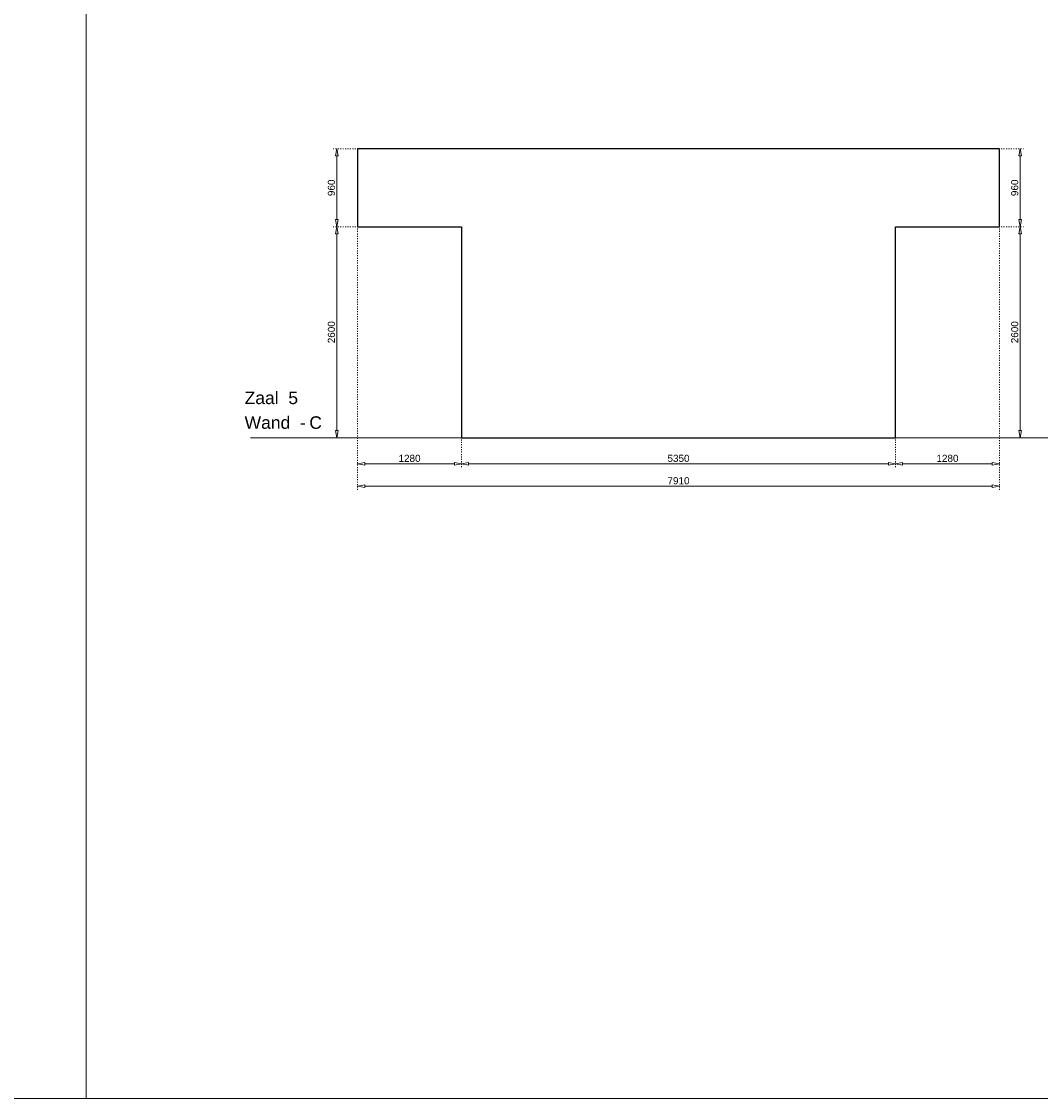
# Model space of a CAD drawing. Header units: millimetres. Extents: x 91086 to 300562, y -68316 to 28747.
# Tile 41 of 61: x 196593 to 209151, y -2338 to 10935. Entities that reach past the tile are written whole.
import ezdxf

# ---------------------------------------------------------------- set-up
doc = ezdxf.new("R2010")
doc.units = ezdxf.units.MM
doc.linetypes.add('ACAD_ISO03W100', pattern=[30, 12, -18])
doc.layers.get('Defpoints').update_dxf_attribs({"lineweight": 0})
for name, color, linetype, lineweight in [('25-Staal-B', 150, 'Continuous', 25), ('^ 0-Staal-txt', 7, 'Continuous', 0), ('Layer1', 252, 'Continuous', 0)]:
    doc.layers.add(name, color=color, linetype=linetype, lineweight=lineweight)
doc.styles.add('Arial', font='arial.ttf')
doc.dimstyles.new('dim-11', dxfattribs={"dimscale": 35, "dimtxt": 2.5, "dimasz": 2.5, "dimexe": 1.25, "dimexo": 0.625, "dimtad": 1, "dimdec": 0, "dimtxsty": 'Arial', "dimblk": 'CLOSEDBLANK', "dimcen": 3, "dimclrd": 252, "dimclre": 252, "dimclrt": 7, "dimadec": 0, "dimazin": 0, "dimtfac": 1, "dimtdec": 0, "dimtmove": 0, "dimatfit": 3, "dimldrblk": 'CLOSEDBLANK', "dimfxl": 1, "dimlwd": 0, "dimlwe": 0, "dimarcsym": 0})

# ---------------------------------------------------------------- blocks, each defined once
blk = doc.blocks.new('_ClosedBlank')
at = {"color": 0, "linetype": 'ByBlock', "lineweight": -2}
for p, q in [((-1, 0.17), (0, 0)), ((-1, 0.17), (-1, -0.17)), ((0, 0), (-1, -0.17))]:
    blk.add_line(p, q, dxfattribs=at)
blk = doc.blocks.new('*D138')
at = {"layer": '25-Staal-B', "color": 252, "linetype": 'ACAD_ISO03W100', "lineweight": 0, "transparency": 16777216}
for p, q in [((200713, 9366), (200435, 9366)), ((200713, 8406), (200435, 8406))]:
    blk.add_line(p, q, dxfattribs=at)
at = {"layer": '25-Staal-B', "color": 252, "lineweight": 0, "transparency": 16777216}
blk.add_line((200479, 8493), (200479, 9278), dxfattribs=at)
at = {"layer": 'Defpoints', "color": 0, "transparency": 16777216}
for p in [(200479, 9366), (200735, 9366), (200735, 8406)]:
    blk.add_point(p, dxfattribs=at)
at = {"layer": '25-Staal-B', "color": 252, "lineweight": 0, "transparency": 16777216, "xscale": 87.5, "yscale": 87.5, "zscale": 87.5}
for p, rotation in [((200479, 9366), 90), ((200479, 8406), 270)]:
    blk.add_blockref('_ClosedBlank', p, dxfattribs=dict(at, rotation=rotation))
at = {"layer": '25-Staal-B', "color": 7, "transparency": 16777216, "insert": (200412, 8886), "char_height": 87.5, "attachment_point": 5, "rotation": 90, "style": 'Arial'}
blk.add_mtext('960', dxfattribs=at)
blk = doc.blocks.new('*D139')
at = {"layer": '25-Staal-B', "color": 252, "linetype": 'ACAD_ISO03W100', "lineweight": 0, "transparency": 16777216}
for p, q in [((200713, 8406), (200435, 8406)), ((201993, 5806), (200435, 5806))]:
    blk.add_line(p, q, dxfattribs=at)
at = {"layer": '25-Staal-B', "color": 252, "lineweight": 0, "transparency": 16777216}
blk.add_line((200479, 8318), (200479, 5893), dxfattribs=at)
at = {"layer": 'Defpoints', "color": 0, "transparency": 16777216}
for p in [(200735, 8406), (200479, 5806), (202015, 5806)]:
    blk.add_point(p, dxfattribs=at)
at = {"layer": '25-Staal-B', "color": 252, "lineweight": 0, "transparency": 16777216, "xscale": 87.5, "yscale": 87.5, "zscale": 87.5}
for p, rotation in [((200479, 8406), 90), ((200479, 5806), 270)]:
    blk.add_blockref('_ClosedBlank', p, dxfattribs=dict(at, rotation=rotation))
at = {"layer": '25-Staal-B', "color": 7, "transparency": 16777216, "insert": (200412, 7106), "char_height": 87.5, "attachment_point": 5, "rotation": 90, "style": 'Arial'}
blk.add_mtext('2600', dxfattribs=at)
blk = doc.blocks.new('*D140')
at = {"layer": '25-Staal-B', "color": 252, "linetype": 'ACAD_ISO03W100', "lineweight": 0, "transparency": 16777216}
for p, q in [((200735, 8384), (200735, 5441)), ((202015, 5784), (202015, 5441))]:
    blk.add_line(p, q, dxfattribs=at)
at = {"layer": '25-Staal-B', "color": 252, "lineweight": 0, "transparency": 16777216}
blk.add_line((201927, 5484), (200822, 5484), dxfattribs=at)
at = {"layer": 'Defpoints', "color": 0, "transparency": 16777216}
for p in [(200735, 8406), (202015, 5806), (200735, 5484)]:
    blk.add_point(p, dxfattribs=at)
at = {"layer": '25-Staal-B', "color": 252, "lineweight": 0, "transparency": 16777216, "xscale": 87.5, "yscale": 87.5, "zscale": 87.5, "rotation": 180}
blk.add_blockref('_ClosedBlank', (200735, 5484), dxfattribs=at)
at = {"layer": '25-Staal-B', "color": 252, "lineweight": 0, "transparency": 16777216, "xscale": 87.5, "yscale": 87.5, "zscale": 87.5}
blk.add_blockref('_ClosedBlank', (202015, 5484), dxfattribs=at)
at = {"layer": '25-Staal-B', "color": 7, "transparency": 16777216, "insert": (201375, 5551), "char_height": 87.5, "attachment_point": 5, "style": 'Arial'}
blk.add_mtext('1280', dxfattribs=at)
blk = doc.blocks.new('*D141')
at = {"layer": '25-Staal-B', "color": 252, "linetype": 'ACAD_ISO03W100', "lineweight": 0, "transparency": 16777216}
for p, q in [((202015, 5785), (202015, 5441)), ((207365, 5785), (207365, 5441))]:
    blk.add_line(p, q, dxfattribs=at)
at = {"layer": '25-Staal-B', "color": 252, "lineweight": 0, "transparency": 16777216}
blk.add_line((202102, 5484), (207277, 5484), dxfattribs=at)
at = {"layer": 'Defpoints', "color": 0, "transparency": 16777216}
for p in [(202015, 5807), (207365, 5807), (207365, 5484)]:
    blk.add_point(p, dxfattribs=at)
at = {"layer": '25-Staal-B', "color": 252, "lineweight": 0, "transparency": 16777216, "xscale": 87.5, "yscale": 87.5, "zscale": 87.5, "rotation": 180}
blk.add_blockref('_ClosedBlank', (202015, 5484), dxfattribs=at)
at = {"layer": '25-Staal-B', "color": 252, "lineweight": 0, "transparency": 16777216, "xscale": 87.5, "yscale": 87.5, "zscale": 87.5}
blk.add_blockref('_ClosedBlank', (207365, 5484), dxfattribs=at)
at = {"layer": '25-Staal-B', "color": 7, "transparency": 16777216, "insert": (204690, 5551), "char_height": 87.5, "attachment_point": 5, "style": 'Arial'}
blk.add_mtext('5350', dxfattribs=at)
blk = doc.blocks.new('*D142')
at = {"layer": '25-Staal-B', "color": 252, "linetype": 'ACAD_ISO03W100', "lineweight": 0, "transparency": 16777216}
for p, q in [((208667, 9366), (208944, 9366)), ((208667, 8406), (208944, 8406))]:
    blk.add_line(p, q, dxfattribs=at)
at = {"layer": '25-Staal-B', "color": 252, "lineweight": 0, "transparency": 16777216}
blk.add_line((208901, 8493), (208901, 9278), dxfattribs=at)
at = {"layer": 'Defpoints', "color": 0, "transparency": 16777216}
for p in [(208645, 9366), (208901, 9366), (208645, 8406)]:
    blk.add_point(p, dxfattribs=at)
at = {"layer": '25-Staal-B', "color": 252, "lineweight": 0, "transparency": 16777216, "xscale": 87.5, "yscale": 87.5, "zscale": 87.5}
for p, rotation in [((208901, 9366), 90), ((208901, 8406), 270)]:
    blk.add_blockref('_ClosedBlank', p, dxfattribs=dict(at, rotation=rotation))
at = {"layer": '25-Staal-B', "color": 7, "transparency": 16777216, "insert": (208834, 8886), "char_height": 87.5, "attachment_point": 5, "rotation": 90, "style": 'Arial'}
blk.add_mtext('960', dxfattribs=at)
blk = doc.blocks.new('*D143')
at = {"layer": '25-Staal-B', "color": 252, "linetype": 'ACAD_ISO03W100', "lineweight": 0, "transparency": 16777216}
for p, q in [((208667, 8406), (208944, 8406)), ((207387, 5806), (208944, 5806))]:
    blk.add_line(p, q, dxfattribs=at)
at = {"layer": '25-Staal-B', "color": 252, "lineweight": 0, "transparency": 16777216}
blk.add_line((208901, 8318), (208901, 5893), dxfattribs=at)
at = {"layer": 'Defpoints', "color": 0, "transparency": 16777216}
for p in [(208645, 8406), (207365, 5806), (208901, 5806)]:
    blk.add_point(p, dxfattribs=at)
at = {"layer": '25-Staal-B', "color": 252, "lineweight": 0, "transparency": 16777216, "xscale": 87.5, "yscale": 87.5, "zscale": 87.5}
for p, rotation in [((208901, 8406), 90), ((208901, 5806), 270)]:
    blk.add_blockref('_ClosedBlank', p, dxfattribs=dict(at, rotation=rotation))
at = {"layer": '25-Staal-B', "color": 7, "transparency": 16777216, "insert": (208834, 7106), "char_height": 87.5, "attachment_point": 5, "rotation": 90, "style": 'Arial'}
blk.add_mtext('2600', dxfattribs=at)
blk = doc.blocks.new('*D144')
at = {"layer": '25-Staal-B', "color": 252, "linetype": 'ACAD_ISO03W100', "lineweight": 0, "transparency": 16777216}
for p, q in [((208645, 8384), (208645, 5441)), ((207365, 5784), (207365, 5441))]:
    blk.add_line(p, q, dxfattribs=at)
at = {"layer": '25-Staal-B', "color": 252, "lineweight": 0, "transparency": 16777216}
blk.add_line((207452, 5484), (208557, 5484), dxfattribs=at)
at = {"layer": 'Defpoints', "color": 0, "transparency": 16777216}
for p in [(208645, 8406), (207365, 5806), (208645, 5484)]:
    blk.add_point(p, dxfattribs=at)
at = {"layer": '25-Staal-B', "color": 252, "lineweight": 0, "transparency": 16777216, "xscale": 87.5, "yscale": 87.5, "zscale": 87.5, "rotation": 180}
blk.add_blockref('_ClosedBlank', (207365, 5484), dxfattribs=at)
at = {"layer": '25-Staal-B', "color": 252, "lineweight": 0, "transparency": 16777216, "xscale": 87.5, "yscale": 87.5, "zscale": 87.5}
blk.add_blockref('_ClosedBlank', (208645, 5484), dxfattribs=at)
at = {"layer": '25-Staal-B', "color": 7, "transparency": 16777216, "insert": (208005, 5551), "char_height": 87.5, "attachment_point": 5, "style": 'Arial'}
blk.add_mtext('1280', dxfattribs=at)
blk = doc.blocks.new('*D145')
at = {"layer": '25-Staal-B', "color": 252, "linetype": 'ACAD_ISO03W100', "lineweight": 0, "transparency": 16777216}
for p, q in [((200735, 8384), (200735, 5165)), ((208645, 8384), (208645, 5165))]:
    blk.add_line(p, q, dxfattribs=at)
at = {"layer": '25-Staal-B', "color": 252, "lineweight": 0, "transparency": 16777216}
blk.add_line((200822, 5209), (208557, 5209), dxfattribs=at)
at = {"layer": 'Defpoints', "color": 0, "transparency": 16777216}
for p in [(200735, 8406), (208645, 8406), (208645, 5209)]:
    blk.add_point(p, dxfattribs=at)
at = {"layer": '25-Staal-B', "color": 252, "lineweight": 0, "transparency": 16777216, "xscale": 87.5, "yscale": 87.5, "zscale": 87.5, "rotation": 180}
blk.add_blockref('_ClosedBlank', (200735, 5209), dxfattribs=at)
at = {"layer": '25-Staal-B', "color": 252, "lineweight": 0, "transparency": 16777216, "xscale": 87.5, "yscale": 87.5, "zscale": 87.5}
blk.add_blockref('_ClosedBlank', (208645, 5209), dxfattribs=at)
at = {"layer": '25-Staal-B', "color": 7, "transparency": 16777216, "insert": (204690, 5275), "char_height": 87.5, "attachment_point": 5, "style": 'Arial'}
blk.add_mtext('7910', dxfattribs=at)

msp = doc.modelspace()

# ---------------------------------------------------------------- linework, layer by layer
at = {"layer": '25-Staal-B'}
msp.add_lwpolyline([(200734.8, 8406), (202014.8, 8406), (202014.8, 5806), (207364.8, 5806), (207364.8, 8406), (208644.8, 8406), (208644.8, 9366), (200734.8, 9366)], close=True, dxfattribs=at)
at = {"layer": '^ 0-Staal-txt', "lineweight": 0}
msp.add_lwpolyline([(199412.8, 5806), (212998.6, 5806)], dxfattribs=at)
at = {"layer": 'Layer1'}
for points in [[(197387.9, -2338), (197387.9, 25335.3)], [(91085.6, -2338), (300561.9, -2338)]]:
    msp.add_lwpolyline(points, dxfattribs=at)

# ---------------------------------------------------------------- texts
at = {"layer": '^ 0-Staal-txt', "lineweight": 0, "style": 'Arial'}
for s, height, p in [('Zaal  5', 154.21, (199342.2, 6220.1)), ('Wand  - ', 154.21, (199342.2, 5915.4)), ('C', 154.2, (200139.3, 5915.4))]:
    msp.add_text(s, height=height, dxfattribs=at).set_placement(p)

# ---------------------------------------------------------------- dimensions: what is measured, and where the dimension line sits
at = {"layer": '25-Staal-B'}
for base, p1, p2, angle, picture, middle in [((200478.9, 9366), (200734.8, 8406), (200734.8, 9366), 90, '*D138', (200412.3, 8886)), ((208900.7, 9366), (208644.8, 8406), (208644.8, 9366), 90, '*D142', (208834.1, 8886)), ((200478.9, 5806), (200734.8, 8406), (202014.8, 5806), 90, '*D139', (200412.3, 7106)), ((208900.7, 5806), (208644.8, 8406), (207364.8, 5806), 90, '*D143', (208834.1, 7106)), ((208644.8, 5484.5), (207364.8, 5806), (208644.8, 8406), 180, '*D144', (208004.8, 5551))]:
    dim = msp.add_linear_dim(base=base, p1=p1, p2=p2, angle=angle, dimstyle='dim-11', dxfattribs=at)
    dim.commit()
    dim.dimension.update_dxf_attribs({"geometry": picture, "text_midpoint": middle})
for base, p1, p2, picture, middle in [((200734.8, 5484.5), (202014.8, 5806), (200734.8, 8406), '*D140', (201374.8, 5551)), ((208644.8, 5208.6), (200734.8, 8406), (208644.8, 8406), '*D145', (204689.8, 5275.1)), ((207364.8, 5484.5), (202014.8, 5806.8), (207364.8, 5806.8), '*D141', (204689.8, 5551.1))]:
    dim = msp.add_linear_dim(base=base, p1=p1, p2=p2, dimstyle='dim-11', dxfattribs=at)
    dim.commit()
    dim.dimension.update_dxf_attribs({"geometry": picture, "text_midpoint": middle})

doc.saveas('drawing.dxf')
